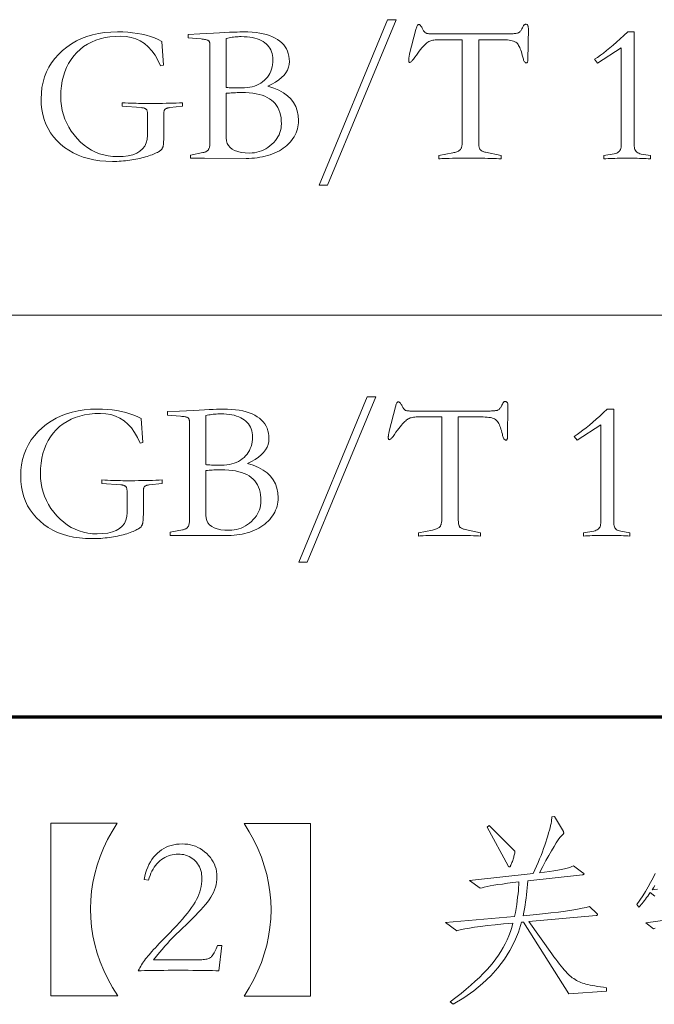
# Model space of a CAD drawing. Extents: x 0 to 1189, y 0 to 841.
# Tile 96 of 132: x 1041 to 1053, y 43 to 60. Entities that reach past the tile are written whole.
import ezdxf

# ---------------------------------------------------------------- set-up
doc = ezdxf.new("R2010")
doc.units = 0

msp = doc.modelspace()

# ---------------------------------------------------------------- linework, layer by layer
at = {"color": 7, "lineweight": 13}
msp.add_line((1026.5, 55), (1064, 55), dxfattribs=at)
at = {"color": 5, "lineweight": 70}
msp.add_line((989, 48), (1114, 48), dxfattribs=at)
at = {"color": 7, "lineweight": 13}
for points in [[(1047.864, 60.149), (1048.013, 60.149), (1046.82, 57.266), (1046.674, 57.266)], [(1048.357, 59.976), (1048.362, 59.993), (1048.367, 60.008), (1048.372, 60.022), (1048.377, 60.033), (1048.382, 60.043), (1048.387, 60.051), (1048.392, 60.058), (1048.398, 60.062), (1048.403, 60.065), (1048.409, 60.066), (1048.414, 60.065), (1048.419, 60.063), (1048.425, 60.059), (1048.431, 60.054), (1048.437, 60.047), (1048.444, 60.038), (1048.451, 60.028), (1048.459, 60.017), (1048.467, 60.004), (1048.475, 59.99), (1048.481, 59.978), (1048.487, 59.967), (1048.493, 59.957), (1048.499, 59.948), (1048.505, 59.94), (1048.511, 59.933), (1048.517, 59.927), (1048.522, 59.922), (1048.528, 59.918), (1048.534, 59.915), (1048.54, 59.913), (1048.547, 59.911), (1048.555, 59.909), (1048.564, 59.907), (1048.574, 59.906), (1048.586, 59.905), (1048.598, 59.904), (1048.611, 59.903), (1048.626, 59.903), (1048.641, 59.903), (1049.984, 59.903), (1050.008, 59.903), (1050.03, 59.904), (1050.051, 59.905), (1050.07, 59.906), (1050.087, 59.908), (1050.102, 59.91), (1050.116, 59.912), (1050.128, 59.915), (1050.138, 59.918), (1050.147, 59.922), (1050.154, 59.926), (1050.162, 59.932), (1050.169, 59.939), (1050.177, 59.947), (1050.184, 59.956), (1050.191, 59.967), (1050.198, 59.978), (1050.206, 59.991), (1050.213, 60.005), (1050.22, 60.021), (1050.224, 60.03), (1050.228, 60.038), (1050.233, 60.046), (1050.238, 60.052), (1050.243, 60.057), (1050.248, 60.062), (1050.254, 60.065), (1050.26, 60.067), (1050.266, 60.069), (1050.272, 60.069), (1050.28, 60.069), (1050.288, 60.067), (1050.295, 60.063), (1050.301, 60.058), (1050.305, 60.052), (1050.31, 60.044), (1050.313, 60.035), (1050.315, 60.025), (1050.316, 60.013), (1050.317, 60), (1050.31, 59.452), (1050.31, 59.441), (1050.309, 59.432), (1050.307, 59.424), (1050.305, 59.416), (1050.303, 59.41), (1050.3, 59.405), (1050.296, 59.401), (1050.292, 59.399), (1050.287, 59.397), (1050.282, 59.396), (1050.275, 59.397), (1050.267, 59.4), (1050.26, 59.405), (1050.254, 59.412), (1050.247, 59.421), (1050.241, 59.433), (1050.235, 59.446), (1050.23, 59.461), (1050.225, 59.478), (1050.22, 59.497), (1050.212, 59.53), (1050.204, 59.561), (1050.195, 59.59), (1050.186, 59.616), (1050.177, 59.641), (1050.168, 59.663), (1050.158, 59.684), (1050.147, 59.702), (1050.137, 59.719), (1050.126, 59.733), (1050.114, 59.745), (1050.099, 59.757), (1050.081, 59.766), (1050.061, 59.775), (1050.038, 59.782), (1050.013, 59.788), (1049.985, 59.793), (1049.955, 59.796), (1049.922, 59.798), (1049.887, 59.799), (1049.453, 59.799), (1049.453, 58.012), (1049.453, 57.994), (1049.454, 57.977), (1049.455, 57.962), (1049.457, 57.947), (1049.459, 57.934), (1049.461, 57.922), (1049.464, 57.912), (1049.467, 57.902), (1049.471, 57.894), (1049.475, 57.887), (1049.48, 57.881), (1049.487, 57.875), (1049.494, 57.87), (1049.502, 57.864), (1049.511, 57.859), (1049.521, 57.855), (1049.532, 57.85), (1049.544, 57.846), (1049.557, 57.842), (1049.571, 57.839), (1049.841, 57.78), (1049.841, 57.724), (1049.803, 57.726), (1049.761, 57.728), (1049.716, 57.73), (1049.667, 57.731), (1049.614, 57.732), (1049.558, 57.733), (1049.499, 57.734), (1049.436, 57.734), (1049.37, 57.735), (1049.3, 57.735), (1049.213, 57.735), (1049.132, 57.734), (1049.059, 57.734), (1048.994, 57.733), (1048.936, 57.732), (1048.886, 57.731), (1048.843, 57.73), (1048.807, 57.728), (1048.78, 57.726), (1048.759, 57.724), (1048.759, 57.78), (1049.002, 57.828), (1049.021, 57.833), (1049.039, 57.837), (1049.056, 57.842), (1049.071, 57.848), (1049.085, 57.854), (1049.098, 57.86), (1049.109, 57.867), (1049.119, 57.874), (1049.127, 57.881), (1049.134, 57.889), (1049.14, 57.897), (1049.145, 57.907), (1049.15, 57.917), (1049.154, 57.928), (1049.157, 57.941), (1049.16, 57.954), (1049.162, 57.968), (1049.164, 57.983), (1049.165, 57.999), (1049.165, 58.016), (1049.165, 59.799), (1048.738, 59.799), (1048.716, 59.799), (1048.694, 59.798), (1048.673, 59.795), (1048.653, 59.792), (1048.634, 59.787), (1048.616, 59.782), (1048.598, 59.775), (1048.582, 59.767), (1048.566, 59.757), (1048.551, 59.747), (1048.536, 59.734), (1048.519, 59.719), (1048.501, 59.701), (1048.482, 59.68), (1048.462, 59.656), (1048.44, 59.629), (1048.417, 59.599), (1048.392, 59.567), (1048.366, 59.532), (1048.339, 59.493), (1048.327, 59.476), (1048.316, 59.461), (1048.305, 59.447), (1048.295, 59.436), (1048.286, 59.426), (1048.277, 59.418), (1048.269, 59.411), (1048.262, 59.407), (1048.255, 59.404), (1048.249, 59.403), (1048.246, 59.404), (1048.243, 59.405), (1048.24, 59.407), (1048.238, 59.409), (1048.236, 59.413), (1048.235, 59.417), (1048.233, 59.422), (1048.233, 59.428), (1048.232, 59.434), (1048.232, 59.441), (1048.232, 59.449), (1048.233, 59.458), (1048.233, 59.467), (1048.235, 59.477), (1048.236, 59.488), (1048.238, 59.5), (1048.24, 59.512), (1048.243, 59.525), (1048.246, 59.538), (1048.249, 59.552)], [(1044.294, 58.64), (1044.069, 58.616), (1044.057, 58.614), (1044.047, 58.612), (1044.037, 58.61), (1044.028, 58.608), (1044.019, 58.605), (1044.011, 58.602), (1044.004, 58.599), (1043.998, 58.596), (1043.992, 58.592), (1043.987, 58.588), (1043.983, 58.584), (1043.979, 58.579), (1043.976, 58.573), (1043.973, 58.567), (1043.97, 58.56), (1043.969, 58.553), (1043.967, 58.545), (1043.966, 58.537), (1043.965, 58.528), (1043.965, 58.519), (1043.965, 58.134), (1043.965, 58.11), (1043.965, 58.088), (1043.964, 58.068), (1043.964, 58.049), (1043.963, 58.031), (1043.962, 58.015), (1043.961, 58.001), (1043.96, 57.988), (1043.959, 57.977), (1043.958, 57.967), (1043.956, 57.958), (1043.954, 57.949), (1043.952, 57.941), (1043.949, 57.932), (1043.946, 57.924), (1043.943, 57.916), (1043.939, 57.908), (1043.935, 57.9), (1043.93, 57.893), (1043.925, 57.886), (1043.919, 57.878), (1043.91, 57.87), (1043.899, 57.862), (1043.886, 57.854), (1043.871, 57.845), (1043.854, 57.836), (1043.834, 57.826), (1043.812, 57.816), (1043.788, 57.806), (1043.762, 57.795), (1043.734, 57.785), (1043.705, 57.775), (1043.676, 57.765), (1043.645, 57.756), (1043.614, 57.747), (1043.582, 57.739), (1043.549, 57.731), (1043.515, 57.724), (1043.48, 57.717), (1043.444, 57.71), (1043.408, 57.704), (1043.372, 57.699), (1043.335, 57.694), (1043.298, 57.69), (1043.261, 57.687), (1043.223, 57.684), (1043.185, 57.682), (1043.147, 57.68), (1043.109, 57.679), (1043.07, 57.679), (1042.958, 57.682), (1042.852, 57.691), (1042.749, 57.706), (1042.652, 57.727), (1042.559, 57.755), (1042.471, 57.788), (1042.387, 57.827), (1042.308, 57.872), (1042.234, 57.924), (1042.164, 57.981), (1042.1, 58.043), (1042.043, 58.109), (1041.993, 58.179), (1041.949, 58.252), (1041.912, 58.329), (1041.882, 58.409), (1041.858, 58.494), (1041.841, 58.581), (1041.831, 58.673), (1041.828, 58.768), (1041.832, 58.87), (1041.843, 58.968), (1041.861, 59.061), (1041.888, 59.151), (1041.921, 59.238), (1041.962, 59.32), (1042.011, 59.399), (1042.067, 59.473), (1042.13, 59.544), (1042.201, 59.611), (1042.278, 59.673), (1042.359, 59.729), (1042.444, 59.778), (1042.533, 59.82), (1042.627, 59.856), (1042.725, 59.885), (1042.828, 59.908), (1042.934, 59.924), (1043.045, 59.934), (1043.16, 59.937), (1043.251, 59.936), (1043.339, 59.931), (1043.423, 59.922), (1043.505, 59.911), (1043.583, 59.896), (1043.659, 59.878), (1043.731, 59.856), (1043.801, 59.831), (1043.867, 59.803), (1043.93, 59.771), (1043.958, 59.355), (1043.909, 59.344), (1043.864, 59.442), (1043.813, 59.53), (1043.757, 59.608), (1043.695, 59.675), (1043.628, 59.732), (1043.556, 59.778), (1043.479, 59.815), (1043.396, 59.84), (1043.309, 59.856), (1043.216, 59.861), (1043.12, 59.858), (1043.028, 59.85), (1042.941, 59.836), (1042.858, 59.816), (1042.779, 59.79), (1042.705, 59.759), (1042.634, 59.722), (1042.568, 59.679), (1042.506, 59.631), (1042.449, 59.577), (1042.396, 59.518), (1042.349, 59.455), (1042.307, 59.388), (1042.271, 59.317), (1042.241, 59.243), (1042.216, 59.164), (1042.196, 59.082), (1042.182, 58.995), (1042.174, 58.904), (1042.171, 58.81), (1042.174, 58.727), (1042.183, 58.646), (1042.197, 58.568), (1042.217, 58.491), (1042.243, 58.417), (1042.274, 58.344), (1042.312, 58.274), (1042.354, 58.206), (1042.403, 58.14), (1042.458, 58.076), (1042.516, 58.017), (1042.577, 57.963), (1042.641, 57.916), (1042.707, 57.875), (1042.776, 57.841), (1042.848, 57.813), (1042.922, 57.791), (1042.999, 57.775), (1043.078, 57.766), (1043.16, 57.762), (1043.259, 57.766), (1043.347, 57.777), (1043.425, 57.796), (1043.493, 57.822), (1043.55, 57.855), (1043.597, 57.896), (1043.634, 57.944), (1043.66, 58), (1043.675, 58.063), (1043.68, 58.134), (1043.68, 58.519), (1043.68, 58.529), (1043.679, 58.538), (1043.678, 58.547), (1043.676, 58.555), (1043.674, 58.563), (1043.671, 58.57), (1043.668, 58.576), (1043.664, 58.582), (1043.659, 58.587), (1043.654, 58.591), (1043.649, 58.595), (1043.643, 58.599), (1043.636, 58.602), (1043.629, 58.605), (1043.621, 58.608), (1043.613, 58.61), (1043.604, 58.612), (1043.594, 58.614), (1043.584, 58.615), (1043.573, 58.616), (1043.24, 58.64), (1043.24, 58.702), (1043.292, 58.7), (1043.343, 58.697), (1043.392, 58.695), (1043.438, 58.694), (1043.484, 58.692), (1043.527, 58.691), (1043.568, 58.69), (1043.607, 58.689), (1043.645, 58.689), (1043.68, 58.689), (1043.748, 58.689), (1043.815, 58.689), (1043.88, 58.69), (1043.943, 58.691), (1044.006, 58.692), (1044.066, 58.694), (1044.125, 58.695), (1044.183, 58.697), (1044.24, 58.7), (1044.294, 58.702)], [(1044.388, 59.833), (1044.388, 59.892), (1044.593, 59.903), (1044.718, 59.909), (1044.832, 59.915), (1044.935, 59.92), (1045.028, 59.925), (1045.11, 59.929), (1045.181, 59.932), (1045.241, 59.934), (1045.29, 59.936), (1045.328, 59.937), (1045.356, 59.937), (1045.432, 59.936), (1045.504, 59.932), (1045.573, 59.925), (1045.637, 59.916), (1045.698, 59.904), (1045.756, 59.889), (1045.81, 59.872), (1045.86, 59.852), (1045.906, 59.829), (1045.949, 59.804), (1045.988, 59.776), (1046.023, 59.746), (1046.054, 59.713), (1046.08, 59.678), (1046.103, 59.641), (1046.121, 59.602), (1046.135, 59.56), (1046.146, 59.516), (1046.152, 59.469), (1046.154, 59.421), (1046.15, 59.369), (1046.139, 59.319), (1046.12, 59.271), (1046.094, 59.225), (1046.06, 59.181), (1046.019, 59.139), (1045.97, 59.099), (1045.914, 59.061), (1045.85, 59.025), (1045.779, 58.99), (1045.881, 58.958), (1045.972, 58.92), (1046.052, 58.875), (1046.121, 58.824), (1046.18, 58.768), (1046.228, 58.704), (1046.265, 58.635), (1046.292, 58.56), (1046.308, 58.478), (1046.313, 58.39), (1046.312, 58.353), (1046.309, 58.317), (1046.302, 58.281), (1046.294, 58.245), (1046.283, 58.21), (1046.27, 58.176), (1046.254, 58.142), (1046.236, 58.109), (1046.215, 58.077), (1046.192, 58.045), (1046.167, 58.014), (1046.14, 57.985), (1046.111, 57.958), (1046.081, 57.932), (1046.048, 57.907), (1046.015, 57.884), (1045.979, 57.863), (1045.941, 57.844), (1045.902, 57.826), (1045.861, 57.809), (1045.818, 57.794), (1045.775, 57.781), (1045.731, 57.769), (1045.686, 57.759), (1045.64, 57.751), (1045.593, 57.744), (1045.546, 57.738), (1045.497, 57.734), (1045.448, 57.732), (1045.398, 57.731), (1044.676, 57.735), (1044.43, 57.735), (1044.43, 57.79), (1044.648, 57.832), (1044.661, 57.835), (1044.673, 57.838), (1044.684, 57.842), (1044.695, 57.846), (1044.705, 57.851), (1044.714, 57.857), (1044.722, 57.862), (1044.729, 57.868), (1044.736, 57.875), (1044.742, 57.882), (1044.747, 57.89), (1044.752, 57.899), (1044.756, 57.91), (1044.76, 57.921), (1044.763, 57.935), (1044.765, 57.949), (1044.767, 57.964), (1044.769, 57.981), (1044.769, 58), (1044.77, 58.019), (1044.77, 59.698), (1044.77, 59.709), (1044.769, 59.719), (1044.768, 59.729), (1044.767, 59.738), (1044.765, 59.746), (1044.763, 59.753), (1044.76, 59.761), (1044.757, 59.767), (1044.754, 59.773), (1044.751, 59.778), (1044.746, 59.783), (1044.739, 59.787), (1044.73, 59.791), (1044.719, 59.795), (1044.707, 59.799), (1044.692, 59.802), (1044.675, 59.805), (1044.657, 59.808), (1044.636, 59.81), (1044.614, 59.813)], [(1052.443, 57.724), (1052.407, 57.726), (1052.369, 57.728), (1052.331, 57.73), (1052.292, 57.731), (1052.252, 57.732), (1052.211, 57.733), (1052.169, 57.734), (1052.126, 57.734), (1052.082, 57.735), (1052.037, 57.735), (1051.993, 57.735), (1051.949, 57.734), (1051.906, 57.734), (1051.864, 57.733), (1051.823, 57.732), (1051.783, 57.731), (1051.744, 57.73), (1051.705, 57.728), (1051.668, 57.726), (1051.632, 57.724), (1051.632, 57.78), (1051.812, 57.811), (1051.835, 57.817), (1051.856, 57.824), (1051.874, 57.833), (1051.89, 57.844), (1051.903, 57.857), (1051.914, 57.871), (1051.922, 57.887), (1051.928, 57.905), (1051.932, 57.925), (1051.933, 57.946), (1051.933, 59.66), (1051.521, 59.393), (1051.472, 59.459), (1051.521, 59.492), (1051.572, 59.528), (1051.624, 59.567), (1051.679, 59.61), (1051.736, 59.656), (1051.794, 59.706), (1051.855, 59.759), (1051.917, 59.815), (1051.981, 59.875), (1052.048, 59.937), (1052.162, 59.937), (1052.162, 57.946), (1052.164, 57.924), (1052.167, 57.903), (1052.173, 57.884), (1052.182, 57.867), (1052.193, 57.853), (1052.206, 57.84), (1052.222, 57.829), (1052.24, 57.82), (1052.261, 57.813), (1052.284, 57.807), (1052.443, 57.78)], [(1045.054, 58.97), (1045.068, 58.968), (1045.084, 58.966), (1045.103, 58.964), (1045.126, 58.963), (1045.151, 58.962), (1045.18, 58.961), (1045.212, 58.96), (1045.246, 58.96), (1045.284, 58.959), (1045.325, 58.959), (1045.373, 58.961), (1045.419, 58.965), (1045.464, 58.971), (1045.506, 58.981), (1045.546, 58.993), (1045.585, 59.007), (1045.621, 59.025), (1045.656, 59.045), (1045.688, 59.067), (1045.719, 59.093), (1045.746, 59.12), (1045.772, 59.15), (1045.794, 59.181), (1045.813, 59.214), (1045.829, 59.249), (1045.842, 59.286), (1045.853, 59.325), (1045.86, 59.365), (1045.865, 59.408), (1045.866, 59.452), (1045.865, 59.489), (1045.86, 59.525), (1045.853, 59.559), (1045.843, 59.591), (1045.83, 59.621), (1045.815, 59.65), (1045.796, 59.677), (1045.775, 59.703), (1045.751, 59.726), (1045.724, 59.748), (1045.694, 59.769), (1045.662, 59.787), (1045.627, 59.802), (1045.59, 59.816), (1045.55, 59.828), (1045.508, 59.837), (1045.463, 59.845), (1045.416, 59.85), (1045.366, 59.853), (1045.314, 59.854), (1045.287, 59.854), (1045.261, 59.853), (1045.234, 59.851), (1045.208, 59.849), (1045.182, 59.846), (1045.156, 59.843), (1045.13, 59.839), (1045.104, 59.834), (1045.079, 59.829), (1045.054, 59.823)], [(1045.054, 58.866), (1045.054, 58.088), (1045.058, 58.038), (1045.07, 57.994), (1045.091, 57.954), (1045.119, 57.92), (1045.156, 57.891), (1045.2, 57.867), (1045.253, 57.849), (1045.314, 57.835), (1045.383, 57.827), (1045.46, 57.825), (1045.504, 57.826), (1045.547, 57.831), (1045.588, 57.839), (1045.629, 57.85), (1045.668, 57.863), (1045.707, 57.88), (1045.744, 57.9), (1045.78, 57.924), (1045.815, 57.95), (1045.849, 57.979), (1045.88, 58.011), (1045.909, 58.043), (1045.933, 58.076), (1045.955, 58.11), (1045.974, 58.145), (1045.988, 58.181), (1046, 58.218), (1046.008, 58.256), (1046.013, 58.295), (1046.015, 58.335), (1046.013, 58.389), (1046.008, 58.44), (1046, 58.488), (1045.988, 58.534), (1045.972, 58.576), (1045.953, 58.616), (1045.931, 58.653), (1045.905, 58.687), (1045.876, 58.718), (1045.843, 58.746), (1045.807, 58.771), (1045.767, 58.794), (1045.724, 58.814), (1045.677, 58.831), (1045.626, 58.846), (1045.572, 58.858), (1045.514, 58.867), (1045.452, 58.874), (1045.387, 58.878), (1045.318, 58.879), (1045.293, 58.879), (1045.268, 58.879), (1045.243, 58.878), (1045.217, 58.877), (1045.191, 58.876), (1045.165, 58.874), (1045.138, 58.873), (1045.11, 58.871), (1045.082, 58.868)], [(1047.508, 53.574), (1047.657, 53.574), (1046.464, 50.691), (1046.318, 50.691)], [(1048.001, 53.401), (1048.006, 53.418), (1048.011, 53.433), (1048.016, 53.447), (1048.021, 53.458), (1048.026, 53.468), (1048.031, 53.476), (1048.037, 53.483), (1048.042, 53.487), (1048.047, 53.49), (1048.053, 53.491), (1048.058, 53.49), (1048.063, 53.488), (1048.069, 53.484), (1048.075, 53.479), (1048.082, 53.472), (1048.088, 53.463), (1048.095, 53.453), (1048.103, 53.442), (1048.111, 53.429), (1048.119, 53.414), (1048.125, 53.402), (1048.131, 53.392), (1048.137, 53.382), (1048.143, 53.373), (1048.149, 53.365), (1048.155, 53.358), (1048.161, 53.352), (1048.167, 53.347), (1048.172, 53.343), (1048.178, 53.34), (1048.184, 53.338), (1048.191, 53.336), (1048.199, 53.334), (1048.208, 53.332), (1048.219, 53.331), (1048.23, 53.33), (1048.242, 53.329), (1048.255, 53.328), (1048.27, 53.328), (1048.285, 53.328), (1049.628, 53.328), (1049.652, 53.328), (1049.674, 53.329), (1049.695, 53.329), (1049.714, 53.331), (1049.731, 53.333), (1049.747, 53.335), (1049.76, 53.337), (1049.772, 53.34), (1049.782, 53.343), (1049.791, 53.347), (1049.799, 53.351), (1049.806, 53.357), (1049.813, 53.364), (1049.821, 53.372), (1049.828, 53.381), (1049.835, 53.392), (1049.843, 53.403), (1049.85, 53.416), (1049.857, 53.43), (1049.864, 53.446), (1049.868, 53.455), (1049.873, 53.463), (1049.877, 53.47), (1049.882, 53.477), (1049.887, 53.482), (1049.892, 53.486), (1049.898, 53.49), (1049.904, 53.492), (1049.91, 53.494), (1049.916, 53.494), (1049.924, 53.494), (1049.932, 53.491), (1049.939, 53.488), (1049.945, 53.483), (1049.95, 53.477), (1049.954, 53.469), (1049.957, 53.46), (1049.959, 53.45), (1049.96, 53.438), (1049.961, 53.425), (1049.954, 52.877), (1049.954, 52.866), (1049.953, 52.857), (1049.952, 52.848), (1049.95, 52.841), (1049.947, 52.835), (1049.944, 52.83), (1049.94, 52.826), (1049.936, 52.823), (1049.932, 52.822), (1049.926, 52.821), (1049.919, 52.822), (1049.911, 52.825), (1049.905, 52.83), (1049.898, 52.837), (1049.891, 52.846), (1049.885, 52.857), (1049.88, 52.871), (1049.874, 52.886), (1049.869, 52.903), (1049.864, 52.922), (1049.856, 52.955), (1049.848, 52.986), (1049.839, 53.014), (1049.83, 53.041), (1049.821, 53.066), (1049.812, 53.088), (1049.802, 53.109), (1049.792, 53.127), (1049.781, 53.144), (1049.77, 53.158), (1049.758, 53.17), (1049.743, 53.181), (1049.725, 53.191), (1049.705, 53.2), (1049.682, 53.207), (1049.657, 53.213), (1049.63, 53.218), (1049.599, 53.221), (1049.566, 53.223), (1049.531, 53.224), (1049.097, 53.224), (1049.097, 51.437), (1049.097, 51.419), (1049.098, 51.402), (1049.099, 51.387), (1049.101, 51.372), (1049.103, 51.359), (1049.105, 51.347), (1049.108, 51.337), (1049.112, 51.327), (1049.115, 51.319), (1049.12, 51.312), (1049.125, 51.306), (1049.131, 51.3), (1049.138, 51.295), (1049.146, 51.289), (1049.155, 51.284), (1049.165, 51.28), (1049.176, 51.275), (1049.188, 51.271), (1049.201, 51.267), (1049.215, 51.264), (1049.486, 51.205), (1049.486, 51.149), (1049.447, 51.151), (1049.405, 51.153), (1049.36, 51.154), (1049.311, 51.156), (1049.258, 51.157), (1049.203, 51.158), (1049.143, 51.159), (1049.08, 51.159), (1049.014, 51.159), (1048.944, 51.16), (1048.857, 51.159), (1048.776, 51.159), (1048.703, 51.159), (1048.638, 51.158), (1048.58, 51.157), (1048.53, 51.156), (1048.487, 51.154), (1048.452, 51.153), (1048.424, 51.151), (1048.403, 51.149), (1048.403, 51.205), (1048.646, 51.253), (1048.666, 51.258), (1048.684, 51.262), (1048.7, 51.267), (1048.716, 51.273), (1048.729, 51.279), (1048.742, 51.285), (1048.753, 51.292), (1048.763, 51.299), (1048.771, 51.306), (1048.778, 51.314), (1048.784, 51.322), (1048.789, 51.332), (1048.794, 51.342), (1048.798, 51.353), (1048.801, 51.366), (1048.804, 51.379), (1048.806, 51.393), (1048.808, 51.408), (1048.809, 51.424), (1048.809, 51.441), (1048.809, 53.224), (1048.382, 53.224), (1048.36, 53.224), (1048.338, 53.223), (1048.318, 53.22), (1048.298, 53.217), (1048.278, 53.212), (1048.26, 53.207), (1048.243, 53.2), (1048.226, 53.191), (1048.21, 53.182), (1048.195, 53.172), (1048.18, 53.159), (1048.163, 53.144), (1048.146, 53.126), (1048.126, 53.104), (1048.106, 53.081), (1048.084, 53.054), (1048.061, 53.024), (1048.036, 52.992), (1048.011, 52.957), (1047.984, 52.918), (1047.971, 52.901), (1047.96, 52.886), (1047.949, 52.872), (1047.939, 52.861), (1047.93, 52.851), (1047.921, 52.843), (1047.913, 52.836), (1047.906, 52.832), (1047.899, 52.829), (1047.893, 52.828), (1047.89, 52.829), (1047.887, 52.83), (1047.885, 52.832), (1047.882, 52.834), (1047.88, 52.838), (1047.879, 52.842), (1047.878, 52.847), (1047.877, 52.853), (1047.876, 52.859), (1047.876, 52.866), (1047.876, 52.874), (1047.877, 52.883), (1047.878, 52.892), (1047.879, 52.902), (1047.88, 52.913), (1047.882, 52.925), (1047.885, 52.937), (1047.887, 52.95), (1047.89, 52.963), (1047.893, 52.977)], [(1043.939, 52.065), (1043.713, 52.041), (1043.702, 52.039), (1043.691, 52.037), (1043.681, 52.035), (1043.672, 52.033), (1043.663, 52.03), (1043.655, 52.027), (1043.648, 52.024), (1043.642, 52.021), (1043.636, 52.017), (1043.632, 52.013), (1043.627, 52.009), (1043.623, 52.004), (1043.62, 51.998), (1043.617, 51.992), (1043.615, 51.985), (1043.613, 51.978), (1043.611, 51.97), (1043.61, 51.962), (1043.609, 51.953), (1043.609, 51.944), (1043.609, 51.559), (1043.609, 51.535), (1043.609, 51.513), (1043.608, 51.493), (1043.608, 51.474), (1043.607, 51.456), (1043.607, 51.44), (1043.606, 51.426), (1043.605, 51.413), (1043.603, 51.402), (1043.602, 51.392), (1043.6, 51.383), (1043.599, 51.374), (1043.596, 51.366), (1043.594, 51.357), (1043.59, 51.349), (1043.587, 51.341), (1043.583, 51.333), (1043.579, 51.325), (1043.574, 51.318), (1043.569, 51.31), (1043.563, 51.303), (1043.554, 51.295), (1043.544, 51.287), (1043.531, 51.279), (1043.515, 51.27), (1043.498, 51.261), (1043.478, 51.251), (1043.456, 51.241), (1043.432, 51.231), (1043.406, 51.22), (1043.378, 51.21), (1043.349, 51.2), (1043.32, 51.19), (1043.29, 51.181), (1043.258, 51.172), (1043.226, 51.164), (1043.193, 51.156), (1043.159, 51.149), (1043.124, 51.142), (1043.089, 51.135), (1043.052, 51.129), (1043.016, 51.124), (1042.979, 51.119), (1042.942, 51.115), (1042.905, 51.112), (1042.867, 51.109), (1042.829, 51.107), (1042.791, 51.105), (1042.753, 51.104), (1042.714, 51.104), (1042.603, 51.107), (1042.496, 51.116), (1042.394, 51.131), (1042.296, 51.152), (1042.203, 51.18), (1042.115, 51.213), (1042.031, 51.252), (1041.953, 51.297), (1041.878, 51.349), (1041.809, 51.406), (1041.745, 51.468), (1041.687, 51.534), (1041.637, 51.604), (1041.593, 51.677), (1041.556, 51.754), (1041.526, 51.834), (1041.502, 51.918), (1041.486, 52.006), (1041.475, 52.098), (1041.472, 52.193), (1041.476, 52.295), (1041.487, 52.392), (1041.506, 52.486), (1041.532, 52.576), (1041.565, 52.663), (1041.606, 52.745), (1041.655, 52.824), (1041.711, 52.898), (1041.774, 52.969), (1041.845, 53.036), (1041.922, 53.098), (1042.003, 53.154), (1042.088, 53.203), (1042.177, 53.245), (1042.271, 53.281), (1042.369, 53.31), (1042.472, 53.333), (1042.578, 53.349), (1042.689, 53.359), (1042.804, 53.362), (1042.895, 53.361), (1042.983, 53.356), (1043.067, 53.347), (1043.149, 53.336), (1043.227, 53.321), (1043.303, 53.302), (1043.375, 53.281), (1043.445, 53.256), (1043.511, 53.228), (1043.574, 53.196), (1043.602, 52.78), (1043.553, 52.769), (1043.508, 52.867), (1043.457, 52.955), (1043.401, 53.033), (1043.339, 53.1), (1043.273, 53.157), (1043.201, 53.203), (1043.123, 53.24), (1043.041, 53.265), (1042.953, 53.281), (1042.86, 53.286), (1042.764, 53.283), (1042.672, 53.275), (1042.585, 53.261), (1042.502, 53.241), (1042.423, 53.215), (1042.349, 53.184), (1042.279, 53.147), (1042.213, 53.104), (1042.151, 53.056), (1042.093, 53.002), (1042.04, 52.943), (1041.993, 52.88), (1041.952, 52.813), (1041.915, 52.742), (1041.885, 52.668), (1041.86, 52.589), (1041.84, 52.507), (1041.827, 52.42), (1041.818, 52.329), (1041.816, 52.235), (1041.818, 52.152), (1041.827, 52.071), (1041.841, 51.993), (1041.861, 51.916), (1041.887, 51.842), (1041.919, 51.769), (1041.956, 51.699), (1041.999, 51.631), (1042.047, 51.565), (1042.102, 51.501), (1042.16, 51.442), (1042.221, 51.388), (1042.285, 51.341), (1042.351, 51.3), (1042.42, 51.266), (1042.492, 51.238), (1042.566, 51.216), (1042.643, 51.2), (1042.722, 51.19), (1042.804, 51.187), (1042.903, 51.191), (1042.992, 51.202), (1043.07, 51.221), (1043.137, 51.247), (1043.194, 51.28), (1043.241, 51.321), (1043.278, 51.369), (1043.304, 51.425), (1043.319, 51.488), (1043.325, 51.559), (1043.325, 51.944), (1043.324, 51.954), (1043.323, 51.963), (1043.322, 51.972), (1043.32, 51.98), (1043.318, 51.988), (1043.315, 51.995), (1043.312, 52.001), (1043.308, 52.007), (1043.303, 52.012), (1043.299, 52.016), (1043.293, 52.02), (1043.287, 52.024), (1043.28, 52.027), (1043.273, 52.03), (1043.265, 52.033), (1043.257, 52.035), (1043.248, 52.037), (1043.238, 52.039), (1043.228, 52.04), (1043.217, 52.041), (1042.884, 52.065), (1042.884, 52.127), (1042.937, 52.125), (1042.987, 52.122), (1043.036, 52.12), (1043.083, 52.119), (1043.128, 52.117), (1043.171, 52.116), (1043.212, 52.115), (1043.251, 52.114), (1043.289, 52.114), (1043.325, 52.114), (1043.393, 52.114), (1043.459, 52.114), (1043.524, 52.115), (1043.588, 52.116), (1043.65, 52.117), (1043.71, 52.119), (1043.77, 52.12), (1043.827, 52.122), (1043.884, 52.125), (1043.939, 52.127)], [(1044.032, 53.258), (1044.032, 53.317), (1044.237, 53.328), (1044.362, 53.334), (1044.476, 53.34), (1044.58, 53.345), (1044.672, 53.35), (1044.754, 53.354), (1044.825, 53.357), (1044.885, 53.359), (1044.934, 53.361), (1044.973, 53.362), (1045, 53.362), (1045.076, 53.361), (1045.148, 53.357), (1045.217, 53.35), (1045.281, 53.341), (1045.343, 53.329), (1045.4, 53.314), (1045.454, 53.297), (1045.504, 53.277), (1045.551, 53.254), (1045.593, 53.229), (1045.632, 53.201), (1045.667, 53.171), (1045.698, 53.138), (1045.724, 53.103), (1045.747, 53.066), (1045.765, 53.027), (1045.78, 52.985), (1045.79, 52.941), (1045.796, 52.894), (1045.798, 52.846), (1045.794, 52.794), (1045.783, 52.744), (1045.764, 52.696), (1045.738, 52.65), (1045.704, 52.606), (1045.663, 52.564), (1045.614, 52.524), (1045.558, 52.486), (1045.495, 52.45), (1045.423, 52.415), (1045.525, 52.383), (1045.616, 52.345), (1045.696, 52.3), (1045.765, 52.249), (1045.824, 52.192), (1045.872, 52.129), (1045.91, 52.06), (1045.936, 51.985), (1045.952, 51.903), (1045.958, 51.815), (1045.956, 51.778), (1045.953, 51.741), (1045.947, 51.705), (1045.938, 51.67), (1045.927, 51.635), (1045.914, 51.601), (1045.898, 51.567), (1045.88, 51.534), (1045.859, 51.502), (1045.836, 51.47), (1045.811, 51.439), (1045.784, 51.41), (1045.755, 51.383), (1045.725, 51.357), (1045.693, 51.332), (1045.659, 51.309), (1045.623, 51.288), (1045.585, 51.269), (1045.546, 51.251), (1045.505, 51.234), (1045.463, 51.219), (1045.419, 51.206), (1045.375, 51.194), (1045.33, 51.184), (1045.284, 51.176), (1045.237, 51.169), (1045.19, 51.163), (1045.141, 51.159), (1045.092, 51.157), (1045.042, 51.156), (1044.32, 51.16), (1044.074, 51.16), (1044.074, 51.215), (1044.292, 51.257), (1044.305, 51.26), (1044.317, 51.263), (1044.329, 51.267), (1044.339, 51.271), (1044.349, 51.276), (1044.358, 51.281), (1044.366, 51.287), (1044.374, 51.293), (1044.38, 51.3), (1044.386, 51.307), (1044.391, 51.315), (1044.396, 51.324), (1044.4, 51.335), (1044.404, 51.346), (1044.407, 51.359), (1044.409, 51.374), (1044.411, 51.389), (1044.413, 51.406), (1044.414, 51.425), (1044.414, 51.444), (1044.414, 53.123), (1044.414, 53.134), (1044.413, 53.144), (1044.412, 53.154), (1044.411, 53.162), (1044.409, 53.171), (1044.407, 53.178), (1044.405, 53.185), (1044.402, 53.192), (1044.398, 53.198), (1044.395, 53.203), (1044.39, 53.208), (1044.383, 53.212), (1044.374, 53.216), (1044.364, 53.22), (1044.351, 53.224), (1044.336, 53.227), (1044.32, 53.23), (1044.301, 53.233), (1044.28, 53.235), (1044.258, 53.238)], [(1044.698, 52.395), (1044.712, 52.393), (1044.728, 52.391), (1044.747, 52.389), (1044.77, 52.388), (1044.795, 52.387), (1044.824, 52.386), (1044.856, 52.385), (1044.89, 52.385), (1044.928, 52.384), (1044.969, 52.384), (1045.017, 52.385), (1045.063, 52.389), (1045.108, 52.396), (1045.15, 52.406), (1045.191, 52.418), (1045.229, 52.432), (1045.265, 52.45), (1045.3, 52.47), (1045.332, 52.492), (1045.363, 52.518), (1045.391, 52.545), (1045.416, 52.575), (1045.438, 52.606), (1045.457, 52.639), (1045.473, 52.674), (1045.486, 52.711), (1045.497, 52.75), (1045.504, 52.79), (1045.509, 52.833), (1045.51, 52.877), (1045.509, 52.914), (1045.504, 52.95), (1045.497, 52.984), (1045.487, 53.016), (1045.474, 53.046), (1045.459, 53.075), (1045.44, 53.102), (1045.419, 53.128), (1045.395, 53.151), (1045.368, 53.173), (1045.338, 53.193), (1045.306, 53.211), (1045.271, 53.227), (1045.234, 53.241), (1045.194, 53.253), (1045.152, 53.262), (1045.108, 53.27), (1045.06, 53.275), (1045.011, 53.278), (1044.958, 53.279), (1044.932, 53.279), (1044.905, 53.278), (1044.878, 53.276), (1044.852, 53.274), (1044.826, 53.271), (1044.8, 53.268), (1044.774, 53.264), (1044.749, 53.259), (1044.723, 53.254), (1044.698, 53.248)], [(1052.087, 51.149), (1052.051, 51.151), (1052.014, 51.153), (1051.975, 51.154), (1051.936, 51.156), (1051.896, 51.157), (1051.855, 51.158), (1051.813, 51.159), (1051.77, 51.159), (1051.726, 51.159), (1051.682, 51.16), (1051.637, 51.159), (1051.593, 51.159), (1051.55, 51.159), (1051.508, 51.158), (1051.467, 51.157), (1051.427, 51.156), (1051.388, 51.154), (1051.35, 51.153), (1051.312, 51.151), (1051.276, 51.149), (1051.276, 51.205), (1051.456, 51.236), (1051.479, 51.242), (1051.5, 51.249), (1051.518, 51.258), (1051.534, 51.269), (1051.547, 51.282), (1051.558, 51.296), (1051.567, 51.312), (1051.573, 51.33), (1051.576, 51.35), (1051.578, 51.371), (1051.578, 53.085), (1051.165, 52.818), (1051.116, 52.884), (1051.165, 52.917), (1051.216, 52.953), (1051.268, 52.992), (1051.323, 53.035), (1051.38, 53.081), (1051.438, 53.131), (1051.499, 53.184), (1051.561, 53.24), (1051.626, 53.3), (1051.692, 53.362), (1051.807, 53.362), (1051.807, 51.371), (1051.808, 51.349), (1051.811, 51.328), (1051.817, 51.309), (1051.826, 51.292), (1051.837, 51.278), (1051.85, 51.265), (1051.866, 51.254), (1051.884, 51.245), (1051.905, 51.238), (1051.928, 51.232), (1052.087, 51.205)], [(1044.698, 52.29), (1044.698, 51.513), (1044.702, 51.463), (1044.715, 51.419), (1044.735, 51.379), (1044.763, 51.345), (1044.8, 51.316), (1044.844, 51.292), (1044.897, 51.273), (1044.958, 51.26), (1045.027, 51.252), (1045.104, 51.25), (1045.148, 51.251), (1045.191, 51.256), (1045.232, 51.264), (1045.273, 51.274), (1045.312, 51.288), (1045.351, 51.305), (1045.388, 51.325), (1045.424, 51.349), (1045.459, 51.375), (1045.493, 51.404), (1045.524, 51.435), (1045.553, 51.468), (1045.578, 51.501), (1045.599, 51.535), (1045.618, 51.57), (1045.633, 51.606), (1045.644, 51.643), (1045.653, 51.681), (1045.658, 51.72), (1045.659, 51.76), (1045.658, 51.814), (1045.652, 51.865), (1045.644, 51.913), (1045.632, 51.959), (1045.616, 52.001), (1045.597, 52.041), (1045.575, 52.078), (1045.549, 52.112), (1045.52, 52.143), (1045.488, 52.171), (1045.451, 52.196), (1045.412, 52.219), (1045.368, 52.239), (1045.321, 52.256), (1045.27, 52.271), (1045.216, 52.283), (1045.158, 52.292), (1045.096, 52.299), (1045.031, 52.303), (1044.962, 52.304), (1044.938, 52.304), (1044.913, 52.304), (1044.887, 52.303), (1044.861, 52.302), (1044.835, 52.301), (1044.809, 52.299), (1044.782, 52.298), (1044.754, 52.295), (1044.727, 52.293)], [(1051.679, 43.216), (1051.02, 43.167), (1050.233, 44.42), (1050.198, 44.416), (1050.146, 44.246), (1050.078, 44.082), (1049.996, 43.923), (1049.9, 43.771), (1049.788, 43.625), (1049.662, 43.485), (1049.521, 43.352), (1049.365, 43.224), (1049.194, 43.102), (1049.008, 42.987), (1048.956, 43.032), (1049.054, 43.106), (1049.146, 43.178), (1049.233, 43.25), (1049.316, 43.32), (1049.393, 43.389), (1049.465, 43.456), (1049.532, 43.523), (1049.595, 43.588), (1049.652, 43.653), (1049.704, 43.716), (1049.752, 43.779), (1049.797, 43.843), (1049.839, 43.908), (1049.878, 43.975), (1049.914, 44.043), (1049.947, 44.113), (1049.977, 44.183), (1050.004, 44.255), (1050.028, 44.328), (1050.049, 44.402), (1049.886, 44.387), (1049.738, 44.373), (1049.604, 44.358), (1049.484, 44.344), (1049.38, 44.33), (1049.289, 44.317), (1049.213, 44.304), (1049.151, 44.291), (1049.104, 44.279), (1049.071, 44.267), (1048.876, 44.413), (1050.077, 44.517), (1050.091, 44.589), (1050.103, 44.659), (1050.114, 44.726), (1050.123, 44.79), (1050.131, 44.852), (1050.138, 44.911), (1050.143, 44.967), (1050.147, 45.021), (1050.149, 45.072), (1050.15, 45.121), (1050.047, 45.108), (1049.952, 45.096), (1049.865, 45.084), (1049.786, 45.073), (1049.715, 45.062), (1049.652, 45.051), (1049.597, 45.04), (1049.55, 45.029), (1049.511, 45.019), (1049.48, 45.01), (1049.289, 45.145), (1050.403, 45.266), (1050.433, 45.332), (1050.461, 45.396), (1050.488, 45.459), (1050.514, 45.521), (1050.539, 45.582), (1050.562, 45.642), (1050.583, 45.7), (1050.604, 45.758), (1050.623, 45.814), (1050.641, 45.87), (1050.657, 45.923), (1050.671, 45.973), (1050.684, 46.02), (1050.695, 46.063), (1050.704, 46.103), (1050.712, 46.14), (1050.718, 46.174), (1050.722, 46.204), (1050.725, 46.231), (1050.725, 46.255), (1050.771, 46.258), (1050.927, 45.998), (1050.928, 45.996), (1050.929, 45.994), (1050.93, 45.992), (1050.931, 45.989), (1050.932, 45.987), (1050.932, 45.984), (1050.933, 45.982), (1050.933, 45.979), (1050.934, 45.977), (1050.934, 45.974), (1050.933, 45.971), (1050.933, 45.968), (1050.932, 45.966), (1050.931, 45.963), (1050.929, 45.96), (1050.927, 45.957), (1050.925, 45.954), (1050.922, 45.952), (1050.92, 45.949), (1050.916, 45.946), (1050.894, 45.924), (1050.868, 45.893), (1050.838, 45.851), (1050.803, 45.799), (1050.765, 45.737), (1050.722, 45.665), (1050.675, 45.583), (1050.624, 45.491), (1050.569, 45.389), (1050.51, 45.277), (1050.6, 45.288), (1050.683, 45.299), (1050.759, 45.311), (1050.828, 45.323), (1050.891, 45.336), (1050.947, 45.348), (1050.996, 45.361), (1051.039, 45.374), (1051.075, 45.388), (1051.104, 45.402), (1051.267, 45.28), (1051.271, 45.277), (1051.274, 45.275), (1051.277, 45.272), (1051.28, 45.27), (1051.282, 45.268), (1051.284, 45.265), (1051.286, 45.263), (1051.287, 45.261), (1051.287, 45.259), (1051.287, 45.258), (1051.287, 45.256), (1051.286, 45.254), (1051.285, 45.253), (1051.283, 45.251), (1051.281, 45.25), (1051.277, 45.249), (1051.274, 45.248), (1051.27, 45.247), (1051.265, 45.246), (1051.26, 45.245), (1050.306, 45.138), (1050.302, 45.078), (1050.298, 45.018), (1050.293, 44.958), (1050.286, 44.898), (1050.279, 44.837), (1050.27, 44.776), (1050.261, 44.715), (1050.25, 44.654), (1050.239, 44.592), (1050.226, 44.531), (1050.4, 44.547), (1050.561, 44.563), (1050.709, 44.579), (1050.844, 44.595), (1050.967, 44.611), (1051.076, 44.628), (1051.172, 44.644), (1051.256, 44.661), (1051.327, 44.677), (1051.385, 44.694), (1051.51, 44.572), (1051.512, 44.57), (1051.515, 44.567), (1051.517, 44.564), (1051.518, 44.562), (1051.52, 44.559), (1051.521, 44.557), (1051.522, 44.555), (1051.523, 44.552), (1051.523, 44.55), (1051.523, 44.548), (1051.523, 44.546), (1051.522, 44.544), (1051.521, 44.542), (1051.519, 44.541), (1051.516, 44.539), (1051.513, 44.538), (1051.51, 44.537), (1051.506, 44.536), (1051.501, 44.535), (1051.496, 44.534), (1050.327, 44.43), (1050.729, 43.865), (1050.764, 43.816), (1050.797, 43.771), (1050.829, 43.728), (1050.86, 43.688), (1050.889, 43.651), (1050.917, 43.617), (1050.943, 43.586), (1050.969, 43.557), (1050.993, 43.532), (1051.015, 43.509), (1051.037, 43.489), (1051.06, 43.469), (1051.083, 43.451), (1051.107, 43.434), (1051.131, 43.418), (1051.156, 43.404), (1051.181, 43.391), (1051.207, 43.379), (1051.233, 43.368), (1051.26, 43.358), (1051.288, 43.349), (1051.32, 43.34), (1051.354, 43.332), (1051.392, 43.323), (1051.432, 43.315), (1051.476, 43.307), (1051.522, 43.298), (1051.572, 43.291), (1051.624, 43.283), (1051.679, 43.275)], [(1043.163, 43.136), (1041.997, 43.136), (1041.997, 46.144), (1043.152, 46.144), (1043.064, 46.001), (1042.985, 45.857), (1042.915, 45.711), (1042.855, 45.563), (1042.804, 45.415), (1042.762, 45.264), (1042.729, 45.113), (1042.706, 44.959), (1042.692, 44.805), (1042.688, 44.649), (1042.692, 44.492), (1042.707, 44.337), (1042.73, 44.183), (1042.764, 44.03), (1042.806, 43.879), (1042.859, 43.728), (1042.921, 43.578), (1042.992, 43.43), (1043.073, 43.282)], [(1046.524, 43.129), (1045.366, 43.129), (1045.455, 43.274), (1045.534, 43.42), (1045.605, 43.568), (1045.666, 43.717), (1045.717, 43.866), (1045.759, 44.018), (1045.792, 44.17), (1045.815, 44.324), (1045.829, 44.479), (1045.834, 44.635), (1045.829, 44.791), (1045.815, 44.946), (1045.792, 45.099), (1045.759, 45.252), (1045.717, 45.402), (1045.666, 45.552), (1045.605, 45.7), (1045.534, 45.847), (1045.455, 45.993), (1045.366, 46.137), (1046.524, 46.137)], [(1050.084, 45.658), (1050.081, 45.641), (1050.079, 45.623), (1050.075, 45.605), (1050.072, 45.587), (1050.067, 45.569), (1050.062, 45.551), (1050.057, 45.533), (1050.052, 45.514), (1050.045, 45.495), (1050.039, 45.476), (1050.032, 45.458), (1050.026, 45.442), (1050.02, 45.427), (1050.014, 45.415), (1050.009, 45.405), (1050.005, 45.396), (1050, 45.389), (1049.996, 45.385), (1049.993, 45.382), (1049.99, 45.381), (1049.987, 45.381), (1049.985, 45.381), (1049.982, 45.382), (1049.979, 45.383), (1049.977, 45.385), (1049.975, 45.387), (1049.972, 45.389), (1049.97, 45.392), (1049.968, 45.395), (1049.966, 45.398), (1049.598, 46.075), (1049.633, 46.106)], [(1044.922, 43.57), (1044.87, 43.572), (1044.813, 43.574), (1044.753, 43.575), (1044.689, 43.576), (1044.62, 43.578), (1044.547, 43.579), (1044.47, 43.579), (1044.389, 43.58), (1044.304, 43.58), (1044.214, 43.58), (1044.127, 43.58), (1044.043, 43.58), (1043.964, 43.579), (1043.888, 43.579), (1043.817, 43.578), (1043.75, 43.576), (1043.686, 43.575), (1043.627, 43.574), (1043.572, 43.572), (1043.52, 43.57), (1043.534, 43.597), (1043.548, 43.623), (1043.563, 43.65), (1043.578, 43.676), (1043.595, 43.702), (1043.612, 43.727), (1043.63, 43.752), (1043.648, 43.777), (1043.667, 43.802), (1043.687, 43.827), (1043.708, 43.852), (1043.732, 43.879), (1043.758, 43.908), (1043.787, 43.94), (1043.818, 43.973), (1043.851, 44.008), (1043.887, 44.046), (1043.925, 44.085), (1043.966, 44.127), (1044.009, 44.17), (1044.072, 44.234), (1044.131, 44.295), (1044.187, 44.355), (1044.24, 44.413), (1044.289, 44.469), (1044.334, 44.523), (1044.376, 44.575), (1044.415, 44.625), (1044.45, 44.673), (1044.481, 44.72), (1044.51, 44.765), (1044.535, 44.811), (1044.557, 44.857), (1044.577, 44.902), (1044.593, 44.948), (1044.606, 44.994), (1044.617, 45.041), (1044.624, 45.087), (1044.629, 45.133), (1044.63, 45.179), (1044.629, 45.217), (1044.625, 45.253), (1044.62, 45.287), (1044.611, 45.32), (1044.6, 45.352), (1044.587, 45.382), (1044.572, 45.411), (1044.554, 45.438), (1044.533, 45.464), (1044.511, 45.488), (1044.486, 45.511), (1044.46, 45.531), (1044.434, 45.548), (1044.406, 45.564), (1044.377, 45.577), (1044.346, 45.587), (1044.315, 45.596), (1044.282, 45.601), (1044.249, 45.605), (1044.214, 45.606), (1044.18, 45.605), (1044.146, 45.601), (1044.113, 45.595), (1044.08, 45.587), (1044.048, 45.576), (1044.017, 45.563), (1043.986, 45.548), (1043.957, 45.53), (1043.927, 45.509), (1043.898, 45.487), (1043.871, 45.462), (1043.845, 45.435), (1043.821, 45.406), (1043.798, 45.375), (1043.778, 45.342), (1043.759, 45.307), (1043.742, 45.271), (1043.726, 45.232), (1043.713, 45.191), (1043.701, 45.148), (1043.621, 45.162), (1043.633, 45.22), (1043.648, 45.275), (1043.665, 45.327), (1043.685, 45.377), (1043.707, 45.424), (1043.731, 45.469), (1043.758, 45.51), (1043.787, 45.55), (1043.819, 45.586), (1043.853, 45.62), (1043.889, 45.651), (1043.927, 45.679), (1043.966, 45.703), (1044.007, 45.724), (1044.049, 45.742), (1044.093, 45.757), (1044.138, 45.768), (1044.185, 45.777), (1044.234, 45.781), (1044.283, 45.783), (1044.333, 45.781), (1044.382, 45.776), (1044.428, 45.768), (1044.474, 45.756), (1044.518, 45.741), (1044.56, 45.723), (1044.601, 45.701), (1044.64, 45.675), (1044.677, 45.647), (1044.714, 45.615), (1044.747, 45.581), (1044.777, 45.545), (1044.804, 45.508), (1044.827, 45.469), (1044.846, 45.43), (1044.862, 45.389), (1044.875, 45.346), (1044.883, 45.302), (1044.889, 45.257), (1044.891, 45.211), (1044.889, 45.164), (1044.884, 45.118), (1044.876, 45.072), (1044.864, 45.027), (1044.849, 44.982), (1044.831, 44.938), (1044.81, 44.895), (1044.785, 44.852), (1044.757, 44.81), (1044.726, 44.768), (1044.691, 44.726), (1044.653, 44.682), (1044.612, 44.635), (1044.567, 44.587), (1044.519, 44.536), (1044.467, 44.484), (1044.413, 44.429), (1044.354, 44.373), (1044.293, 44.314), (1044.228, 44.253), (1044.192, 44.219), (1044.154, 44.182), (1044.114, 44.141), (1044.073, 44.097), (1044.029, 44.049), (1043.984, 43.999), (1043.938, 43.945), (1043.889, 43.888), (1043.839, 43.828), (1043.787, 43.764), (1044.603, 43.764), (1044.628, 43.765), (1044.652, 43.766), (1044.675, 43.768), (1044.696, 43.772), (1044.715, 43.776), (1044.733, 43.781), (1044.749, 43.787), (1044.764, 43.794), (1044.777, 43.802), (1044.788, 43.811), (1044.799, 43.821), (1044.81, 43.834), (1044.821, 43.849), (1044.832, 43.866), (1044.843, 43.885), (1044.855, 43.906), (1044.866, 43.93), (1044.878, 43.956), (1044.889, 43.984), (1044.901, 44.014), (1044.974, 44.014)]]:
    msp.add_lwpolyline(points, close=True, dxfattribs=at)
for points in [[(1052.522, 44.871), (1052.439, 44.933), (1052.419, 44.903), (1052.398, 44.874), (1052.378, 44.847), (1052.358, 44.82), (1052.339, 44.794), (1052.319, 44.77), (1052.3, 44.747), (1052.282, 44.724), (1052.263, 44.703), (1052.245, 44.683), (1052.21, 44.725), (1052.262, 44.802), (1052.312, 44.879), (1052.359, 44.956), (1052.405, 45.034), (1052.448, 45.112), (1052.49, 45.19), (1052.529, 45.269)], [(1052.52, 45.056), (1052.497, 45.018), (1052.474, 44.982), (1052.568, 44.996)], [(1052.526, 44.314), (1052.509, 44.308), (1052.495, 44.302), (1052.366, 44.409), (1052.741, 44.461)]]:
    msp.add_lwpolyline(points, dxfattribs=at)

doc.saveas('drawing.dxf')
